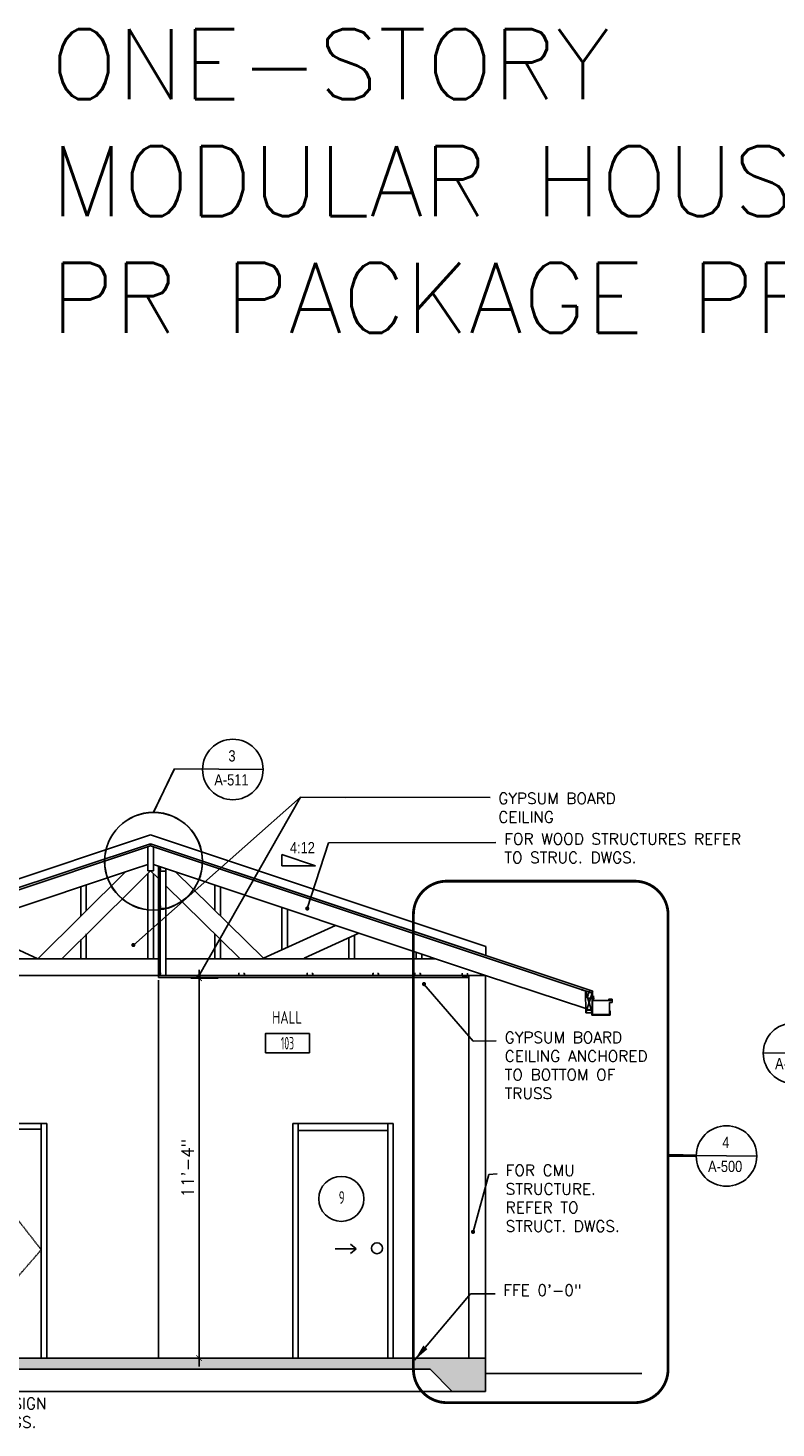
# Model space of a CAD drawing. Header units: inches. Extents: x -3803 to 30266, y -3756 to 4522.
# Tile 10 of 47: x 26676 to 26944, y 1336 to 1837. Entities that reach past the tile are written whole.
import ezdxf
from ezdxf.enums import TextEntityAlignment as Align

# ---------------------------------------------------------------- set-up
doc = ezdxf.new("R2010")
doc.units = ezdxf.units.IN
doc.header["$LTSCALE"] = 0.011
doc.header["$MEASUREMENT"] = 0
doc.header["$PDMODE"] = 1
doc.linetypes.add('DASHED', pattern=[0.75, 0.5, -0.25])
doc.layers.get('0').update_dxf_attribs({"linetype": 'CONTINUOUS'})
doc.layers.get('Defpoints').update_dxf_attribs({"linetype": 'CONTINUOUS'})
for name, color, linetype in [('a-door', 2, 'CONTINUOUS'), ('BLACK', 7, 'CONTINUOUS'), ('G-SYMB', 1, 'CONTINUOUS'), ('GREEN', 3, 'CONTINUOUS'), ('Hatch-ExisWalls', 123, 'CONTINUOUS'), ('RED', 1, 'CONTINUOUS'), ('roof', 8, 'DASHED'), ('TEXT', 2, 'CONTINUOUS')]:
    doc.layers.add(name, color=color, linetype=linetype)
doc.layers.add('DIM', color=4, linetype='CONTINUOUS', lineweight=13)
doc.styles.add('MED', font='archstyl.shx', dxfattribs={"width": 0.8, "height": 0.125})
doc.styles.add('ROMANS', font='romans.shx')
doc.styles.add('SMA', font='archstyl.shx', dxfattribs={"width": 0.8, "height": 0.0625})
doc.dimstyles.new('ANGEL', dxfattribs={"dimtxt": 4.375, "dimasz": 2, "dimexe": 3, "dimexo": 2, "dimgap": 1.5, "dimtad": 1, "dimdec": 0, "dimzin": 3, "dimdsep": 46, "dimlunit": 4, "dimtxsty": 'ROMANS', "dimblk": 'ARCHTICK', "dimcen": 0, "dimdle": 3, "dimclrd": 4, "dimclre": 4, "dimclrt": 2, "dimadec": 0, "dimazin": 0, "dimtfac": 1, "dimtdec": 0, "dimtmove": 1, "dimatfit": 3, "dimfxl": 1, "dimfrac": 2, "dimtolj": 1, "dimtzin": 0, "dimarcsym": 0})
doc.dimstyles.new('Copy of STANDARD', dxfattribs={"dimtxt": 8, "dimasz": 3, "dimexe": 3, "dimexo": 3, "dimgap": 3, "dimtad": 1, "dimrnd": 1, "dimzin": 3, "dimdsep": 46, "dimlunit": 4, "dimtxsty": 'Standard', "dimblk": 'ARCHTICK', "dimcen": 3, "dimdle": 3, "dimadec": 0, "dimazin": 0, "dimtfac": 1, "dimtix": 1, "dimtofl": 0, "dimtmove": 1, "dimatfit": 3, "dimfxl": 3, "dimtolj": 1, "dimtzin": 0, "dimlwd": -1, "dimlwe": -1, "dimarcsym": 0})

# ---------------------------------------------------------------- blocks, each defined once
blk = doc.blocks.new('_ArchTick')
at = {"color": 0, "linetype": 'ByBlock', "const_width": 0.15}
blk.add_lwpolyline([(-0.5, -0.5), (0.5, 0.5)], dxfattribs=at)
blk = doc.blocks.new('AINC-DOORID')
at = {"layer": 'G-SYMB'}
blk.add_circle((0, 0), 0.167, dxfattribs=at)
at = {"layer": 'G-SYMB', "color": 4, "linetype": 'Continuous', "style": 'SMA', "width": 0.75}
blk.add_attdef('DNUM', text='', height=0.0938, dxfattribs=at).set_placement((0.003, 0.01), align=Align.MIDDLE)
blk = doc.blocks.new('AINC-ROOMID')
at = {"layer": 'G-SYMB'}
blk.add_lwpolyline([(-0.247, -0.352), (0.253, -0.352), (0.253, -0.161), (-0.247, -0.161)], close=True, dxfattribs=at)
at = {"layer": 'G-SYMB', "color": 4, "linetype": 'Continuous', "style": 'MED', "oblique": -180, "text_generation_flag": 6}
for tag, p in [('%%UROOM-ID', (0, 0.209)), ('%%USPAN', (0, 0))]:
    blk.add_attdef(tag, text='', height=0.125, rotation=180, dxfattribs=at).set_placement(p, align=Align.MIDDLE)
at = {"layer": 'G-SYMB', "color": 4, "linetype": 'Continuous', "style": 'MED', "text_generation_flag": 6, "width": 0.75}
blk.add_attdef('R-NUM', text='', height=0.125, rotation=180, dxfattribs=at).set_placement((0.003, -0.256), align=Align.MIDDLE)
blk = doc.blocks.new('AMSfastener2')
at = {"layer": 'BLACK', "color": 1}
for p, q in [((0.69, 0.67), (0.69, 0.61)), ((1.07, 0.61), (0.69, 0.61)), ((0.86, 0.68), (0.71, 0.68)), ((0.97, 0.59), (0.79, 0.61)), ((0.79, 0.61), (0.83, 0.59)), ((0.79, 0.61), (0.97, 0.61)), ((0.79, 0.61), (0.97, 0.61)), ((0.79, 0.54), (0.83, 0.56)), ((0.97, 0.51), (0.79, 0.54)), ((0.79, 0.46), (0.83, 0.48)), ((0.97, 0.44), (0.79, 0.46)), ((0.79, 0.39), (0.83, 0.41)), ((0.97, 0.36), (0.79, 0.39)), ((0.79, 0.31), (0.83, 0.33)), ((0.97, 0.29), (0.79, 0.31)), ((0.79, 0.24), (0.83, 0.26)), ((0.97, 0.21), (0.79, 0.24)), ((0.97, 0.14), (0.79, 0.16)), ((0.79, 0.09), (0.83, 0.11)), ((0.97, 0.06), (0.79, 0.09)), ((0.97, 0.06), (0.79, 0.09)), ((0.79, 0.01), (0.83, 0.03)), ((0.79, 0.01), (0.83, 0.03)), ((0.97, -0.01), (0.79, 0.01)), ((0.97, -0.01), (0.79, 0.01)), ((0.83, 0.56), (0.83, 0.59)), ((0.83, 0.48), (0.83, 0.51)), ((0.83, 0.41), (0.83, 0.44)), ((0.83, 0.33), (0.83, 0.36)), ((0.83, 0.26), (0.83, 0.29)), ((0.83, 0.18), (0.83, 0.21)), ((0.83, 0.13), (0.83, 0.18)), ((0.83, 0.11), (0.83, 0.14)), ((0.83, 0.13), (0.83, 0.06)), ((0.83, 0.05), (0.83, 0.11)), ((0.83, 0.03), (0.83, 0.06)), ((0.83, 0.03), (0.83, 0.06)), ((0.83, 0.05), (0.83, -0.02)), ((0.86, 0.66), (0.86, 0.68)), ((0.86, 0.66), (0.9, 0.66)), ((1.05, 0.68), (0.9, 0.68)), ((0.9, 0.66), (0.9, 0.68)), ((0.92, 0.61), (0.97, 0.59)), ((0.92, 0.57), (0.97, 0.59)), ((0.92, 0.54), (0.92, 0.57)), ((0.92, 0.49), (0.97, 0.51)), ((0.92, 0.46), (0.92, 0.49)), ((0.92, 0.42), (0.97, 0.44)), ((0.92, 0.39), (0.92, 0.42)), ((0.92, 0.34), (0.97, 0.36)), ((0.92, 0.31), (0.92, 0.34)), ((0.92, 0.27), (0.97, 0.29)), ((0.92, 0.24), (0.92, 0.27)), ((0.92, 0.19), (0.97, 0.21)), ((0.92, 0.16), (0.92, 0.19)), ((0.92, 0.06), (0.92, 0.16)), ((0.92, 0.12), (0.97, 0.14)), ((0.92, 0.09), (0.92, 0.12)), ((0.92, -0.02), (0.92, 0.09)), ((0.92, 0.04), (0.97, 0.06)), ((0.92, 0.04), (0.97, 0.06)), ((0.92, 0.01), (0.92, 0.04)), ((0.92, 0.01), (0.92, 0.04)), ((1.07, 0.67), (1.07, 0.61)), ((0.79, -0.06), (0.83, -0.04)), ((0.97, -0.09), (0.79, -0.06)), ((0.79, -0.13), (0.83, -0.11)), ((0.97, -0.16), (0.79, -0.13)), ((0.79, -0.2), (0.83, -0.19)), ((0.97, -0.23), (0.79, -0.2)), ((0.79, -0.28), (0.83, -0.26)), ((0.97, -0.31), (0.79, -0.28)), ((0.97, -0.38), (0.79, -0.35)), ((0.79, -0.43), (0.83, -0.41)), ((0.97, -0.46), (0.79, -0.43)), ((0.97, -0.46), (0.79, -0.43)), ((0.79, -0.5), (0.83, -0.49)), ((0.79, -0.5), (0.83, -0.49)), ((0.97, -0.53), (0.79, -0.5)), ((0.97, -0.53), (0.79, -0.5)), ((0.79, -0.58), (0.83, -0.56)), ((0.97, -0.61), (0.79, -0.58)), ((0.79, -0.65), (0.83, -0.64)), ((0.97, -0.68), (0.79, -0.65)), ((0.79, -0.73), (0.83, -0.71)), ((0.97, -0.76), (0.79, -0.73)), ((0.79, -0.8), (0.83, -0.79)), ((0.97, -0.83), (0.79, -0.8)), ((0.97, -0.91), (0.79, -0.88)), ((0.79, -0.95), (0.83, -0.94)), ((0.97, -0.98), (0.79, -0.95)), ((0.97, -0.98), (0.79, -0.95)), ((0.79, -1.03), (0.83, -1.01)), ((0.79, -1.03), (0.83, -1.01)), ((0.97, -1.06), (0.79, -1.03)), ((0.97, -1.06), (0.79, -1.03)), ((0.79, -1.1), (0.83, -1.09)), ((0.97, -1.13), (0.79, -1.1)), ((0.83, -0.04), (0.83, -0.01)), ((0.83, -0.04), (0.83, -0.01)), ((0.83, -0.1), (0.83, -0.04)), ((0.83, -0.11), (0.83, -0.08)), ((0.83, -0.12), (0.83, -0.09)), ((0.83, -0.1), (0.83, -0.17)), ((0.83, -0.17), (0.83, -0.12)), ((0.83, -0.19), (0.83, -0.16)), ((0.83, -0.17), (0.83, -0.24)), ((0.83, -0.26), (0.83, -0.23)), ((0.83, -0.34), (0.83, -0.31)), ((0.83, -0.39), (0.83, -0.34)), ((0.83, -0.41), (0.83, -0.38)), ((0.83, -0.39), (0.83, -0.46)), ((0.83, -0.46), (0.83, -0.41)), ((0.83, -0.49), (0.83, -0.46)), ((0.83, -0.46), (0.83, -0.54)), ((0.83, -0.49), (0.83, -0.46)), ((0.83, -0.56), (0.83, -0.53)), ((0.83, -0.56), (0.83, -0.53)), ((0.83, -0.61), (0.83, -0.56)), ((0.83, -0.61), (0.83, -0.69)), ((0.83, -0.64), (0.83, -0.61)), ((0.83, -0.64), (0.83, -0.61)), ((0.83, -0.69), (0.83, -0.64)), ((0.83, -0.71), (0.83, -0.68)), ((0.83, -0.69), (0.83, -0.76)), ((0.83, -0.79), (0.83, -0.76)), ((0.83, -0.86), (0.83, -0.83)), ((0.83, -0.91), (0.83, -0.86)), ((0.83, -0.91), (0.83, -0.99)), ((0.83, -0.94), (0.83, -0.91)), ((0.83, -0.99), (0.83, -0.94)), ((0.83, -1.01), (0.83, -0.98)), ((0.83, -1.01), (0.83, -0.98)), ((0.83, -0.99), (0.83, -1.06)), ((0.83, -1.09), (0.83, -1.06)), ((0.83, -1.09), (0.83, -1.06)), ((0.83, -1.14), (0.83, -1.09)), ((0.83, -1.16), (0.83, -1.13)), ((0.83, -1.14), (0.83, -1.21)), ((0.83, -1.21), (0.83, -1.16)), ((0.83, -1.21), (0.83, -1.29)), ((0.83, -1.29), (0.88, -1.35)), ((0.92, -1.29), (0.88, -1.35)), ((0.92, -0.03), (0.97, -0.01)), ((0.92, -0.03), (0.97, -0.01)), ((0.92, -0.06), (0.92, -0.03)), ((0.92, -0.06), (0.92, -0.03)), ((0.92, -0.17), (0.92, -0.06)), ((0.92, -0.1), (0.97, -0.08)), ((0.92, -0.11), (0.97, -0.09)), ((0.92, -0.13), (0.92, -0.1)), ((0.92, -0.14), (0.92, -0.11)), ((0.92, -0.24), (0.92, -0.14)), ((0.92, -0.17), (0.97, -0.16)), ((0.92, -0.21), (0.92, -0.17)), ((0.92, -0.25), (0.97, -0.23)), ((0.92, -0.28), (0.92, -0.25)), ((0.92, -0.32), (0.97, -0.31)), ((0.92, -0.36), (0.92, -0.32)), ((0.92, -0.46), (0.92, -0.36)), ((0.92, -0.4), (0.97, -0.38)), ((0.92, -0.43), (0.92, -0.4)), ((0.92, -0.54), (0.92, -0.43)), ((0.92, -0.47), (0.97, -0.46)), ((0.92, -0.47), (0.97, -0.46)), ((0.92, -0.51), (0.92, -0.47)), ((0.92, -0.51), (0.92, -0.47)), ((0.92, -0.55), (0.97, -0.53)), ((0.92, -0.55), (0.97, -0.53)), ((0.92, -0.58), (0.92, -0.55)), ((0.92, -0.58), (0.92, -0.55)), ((0.92, -0.69), (0.92, -0.58)), ((0.92, -0.62), (0.97, -0.61)), ((0.92, -0.62), (0.97, -0.61)), ((0.92, -0.66), (0.92, -0.62)), ((0.92, -0.66), (0.92, -0.62)), ((0.92, -0.76), (0.92, -0.66)), ((0.92, -0.7), (0.97, -0.68)), ((0.92, -0.73), (0.92, -0.7)), ((0.92, -0.77), (0.97, -0.76)), ((0.92, -0.81), (0.92, -0.77)), ((0.92, -0.85), (0.97, -0.83)), ((0.92, -0.88), (0.92, -0.85)), ((0.92, -0.99), (0.92, -0.88)), ((0.92, -0.92), (0.97, -0.91)), ((0.92, -0.96), (0.92, -0.92)), ((0.92, -1.06), (0.92, -0.96)), ((0.92, -1), (0.97, -0.98)), ((0.92, -1), (0.97, -0.98)), ((0.92, -1.03), (0.92, -1)), ((0.92, -1.03), (0.92, -1)), ((0.92, -1.07), (0.97, -1.06)), ((0.92, -1.07), (0.97, -1.06)), ((0.92, -1.11), (0.92, -1.07)), ((0.92, -1.11), (0.92, -1.07)), ((0.92, -1.21), (0.92, -1.11)), ((0.92, -1.15), (0.97, -1.13)), ((0.92, -1.18), (0.92, -1.15)), ((0.92, -1.29), (0.92, -1.18))]:
    blk.add_line(p, q, dxfattribs=at)
for centre, start, end in [((0.71, 0.67), 90, 180), ((1.05, 0.67), 0, 90)]:
    blk.add_arc(centre, 0.015, start, end, dxfattribs=at)
blk = doc.blocks.new('AMSfastener3')
at = {"layer": 'BLACK', "color": 1}
for p, q in [((-0.06, 0.02), (-0.06, 0.01)), ((-0.06, 0.02), (0.06, 0.02)), ((-0.06, 0.01), (0.06, 0.01)), ((-0.05, 0.05), (0.05, 0.05)), ((-0.05, 0.05), (-0.05, 0.02)), ((-0.03, 0.05), (-0.03, 0.02)), ((0.03, -0.01), (-0.03, 0.01)), ((-0.02, 0), (-0.02, 0)), ((0.02, 0), (0.03, 0.01)), ((0.02, 0), (0.02, 0)), ((0.03, 0.05), (0.03, 0.02)), ((0.05, 0.05), (0.05, 0.02)), ((0.06, 0.02), (0.06, 0.01)), ((-0.04, -0.72), (-0.02, -0.71)), ((0.03, -0.73), (-0.04, -0.72)), ((-0.03, -0.01), (-0.02, 0)), ((0.03, -0.02), (-0.03, -0.01)), ((-0.03, -0.03), (-0.02, -0.02)), ((0.03, -0.04), (-0.03, -0.03)), ((-0.03, -0.05), (-0.02, -0.04)), ((0.03, -0.06), (-0.03, -0.05)), ((-0.03, -0.07), (-0.02, -0.06)), ((-0.03, -0.07), (-0.02, -0.06)), ((0.03, -0.08), (-0.03, -0.07)), ((-0.03, -0.09), (-0.02, -0.08)), ((0.03, -0.1), (-0.03, -0.09)), ((-0.03, -0.11), (-0.02, -0.1)), ((0.03, -0.12), (-0.03, -0.11)), ((-0.03, -0.12), (-0.02, -0.11)), ((-0.03, -0.12), (-0.02, -0.11)), ((0.03, -0.14), (-0.03, -0.12)), ((-0.03, -0.14), (-0.02, -0.13)), ((0.03, -0.16), (-0.03, -0.14)), ((-0.03, -0.16), (-0.02, -0.15)), ((0.03, -0.18), (-0.03, -0.16)), ((-0.03, -0.18), (-0.02, -0.17)), ((-0.03, -0.18), (-0.02, -0.17)), ((0.03, -0.19), (-0.03, -0.18)), ((-0.03, -0.2), (-0.02, -0.19)), ((0.03, -0.21), (-0.03, -0.2)), ((-0.03, -0.22), (-0.02, -0.21)), ((0.03, -0.23), (-0.03, -0.22)), ((-0.03, -0.24), (-0.02, -0.23)), ((-0.03, -0.24), (-0.02, -0.23)), ((0.03, -0.25), (-0.03, -0.24)), ((-0.03, -0.26), (-0.02, -0.25)), ((0.03, -0.27), (-0.03, -0.26)), ((-0.03, -0.28), (-0.02, -0.27)), ((0.03, -0.29), (-0.03, -0.28)), ((-0.03, -0.3), (-0.02, -0.29)), ((-0.03, -0.3), (-0.02, -0.29)), ((0.03, -0.31), (-0.03, -0.3)), ((-0.03, -0.31), (-0.02, -0.31)), ((0.03, -0.33), (-0.03, -0.31)), ((-0.03, -0.33), (-0.02, -0.33)), ((0.03, -0.35), (-0.03, -0.33)), ((-0.03, -0.35), (-0.02, -0.34)), ((-0.03, -0.35), (-0.02, -0.34)), ((0.03, -0.37), (-0.03, -0.35)), ((-0.03, -0.37), (-0.02, -0.36)), ((0.03, -0.39), (-0.03, -0.37)), ((-0.03, -0.39), (-0.02, -0.38)), ((0.03, -0.4), (-0.03, -0.39)), ((-0.03, -0.41), (-0.02, -0.4)), ((-0.03, -0.41), (-0.02, -0.4)), ((0.03, -0.42), (-0.03, -0.41)), ((-0.03, -0.43), (-0.02, -0.42)), ((0.03, -0.44), (-0.03, -0.43)), ((-0.03, -0.45), (-0.02, -0.44)), ((0.03, -0.46), (-0.03, -0.45)), ((-0.03, -0.47), (-0.02, -0.46)), ((-0.03, -0.47), (-0.02, -0.46)), ((0.03, -0.48), (-0.03, -0.47)), ((-0.03, -0.49), (-0.02, -0.48)), ((0.03, -0.5), (-0.03, -0.49)), ((-0.03, -0.51), (-0.02, -0.5)), ((0.03, -0.52), (-0.03, -0.51)), ((-0.03, -0.52), (-0.02, -0.51)), ((-0.03, -0.52), (-0.02, -0.51)), ((0.03, -0.54), (-0.03, -0.52)), ((-0.03, -0.54), (-0.02, -0.53)), ((0.03, -0.56), (-0.03, -0.54)), ((-0.03, -0.56), (-0.02, -0.55)), ((0.03, -0.58), (-0.03, -0.56)), ((-0.03, -0.58), (-0.02, -0.57)), ((-0.03, -0.58), (-0.02, -0.57)), ((0.03, -0.59), (-0.03, -0.58)), ((-0.03, -0.6), (-0.02, -0.59)), ((0.03, -0.61), (-0.03, -0.6)), ((-0.03, -0.62), (-0.02, -0.61)), ((0.03, -0.63), (-0.03, -0.62)), ((-0.03, -0.64), (-0.02, -0.63)), ((-0.03, -0.64), (-0.02, -0.63)), ((0.03, -0.65), (-0.03, -0.64)), ((-0.03, -0.66), (-0.02, -0.65)), ((0.03, -0.67), (-0.03, -0.66)), ((-0.03, -0.68), (-0.02, -0.67)), ((0.03, -0.69), (-0.03, -0.68)), ((-0.03, -0.7), (-0.02, -0.69)), ((0.03, -0.71), (-0.03, -0.7)), ((-0.02, -0.02), (-0.02, -0.02)), ((-0.02, -0.04), (-0.02, -0.03)), ((-0.02, -0.06), (-0.02, -0.05)), ((-0.02, -0.08), (-0.02, -0.07)), ((-0.02, -0.09), (-0.02, -0.09)), ((-0.02, -0.11), (-0.02, -0.11)), ((-0.02, -0.13), (-0.02, -0.13)), ((-0.02, -0.15), (-0.02, -0.15)), ((-0.02, -0.17), (-0.02, -0.17)), ((-0.02, -0.19), (-0.02, -0.19)), ((-0.02, -0.21), (-0.02, -0.2)), ((-0.02, -0.23), (-0.02, -0.22)), ((-0.02, -0.25), (-0.02, -0.24)), ((-0.02, -0.27), (-0.02, -0.26)), ((-0.02, -0.29), (-0.02, -0.28)), ((-0.02, -0.31), (-0.02, -0.3)), ((-0.02, -0.32), (-0.02, -0.32)), ((-0.02, -0.34), (-0.02, -0.34)), ((-0.02, -0.36), (-0.02, -0.36)), ((-0.02, -0.38), (-0.02, -0.38)), ((-0.02, -0.4), (-0.02, -0.4)), ((-0.02, -0.42), (-0.02, -0.42)), ((-0.02, -0.44), (-0.02, -0.43)), ((-0.02, -0.46), (-0.02, -0.45)), ((-0.02, -0.48), (-0.02, -0.47)), ((-0.02, -0.49), (-0.02, -0.49)), ((-0.02, -0.51), (-0.02, -0.51)), ((-0.02, -0.53), (-0.02, -0.53)), ((-0.02, -0.55), (-0.02, -0.55)), ((-0.02, -0.57), (-0.02, -0.57)), ((-0.02, -0.59), (-0.02, -0.59)), ((-0.02, -0.61), (-0.02, -0.6)), ((-0.02, -0.63), (-0.02, -0.62)), ((-0.02, -0.65), (-0.02, -0.64)), ((-0.02, -0.67), (-0.02, -0.66)), ((-0.02, -0.71), (-0.02, -0.7)), ((-0.02, -0.73), (-0.02, -0.72)), ((-0.02, -0.73), (-0.02, -0.78)), ((0, -0.79), (-0.02, -0.78)), ((0, -0.79), (0.01, -0.78)), ((0.01, -0.72), (0.03, -0.71)), ((0.01, -0.73), (0.01, -0.72)), ((0.01, -0.74), (0.03, -0.73)), ((0.01, -0.74), (0.01, -0.78)), ((0.02, -0.02), (0.03, -0.01)), ((0.02, -0.03), (0.03, -0.02)), ((0.02, -0.02), (0.02, -0.02)), ((0.02, -0.04), (0.02, -0.03)), ((0.02, -0.05), (0.03, -0.04)), ((0.02, -0.06), (0.02, -0.05)), ((0.02, -0.07), (0.03, -0.06)), ((0.02, -0.08), (0.02, -0.07)), ((0.02, -0.09), (0.03, -0.08)), ((0.02, -0.1), (0.02, -0.09)), ((0.02, -0.11), (0.03, -0.1)), ((0.02, -0.12), (0.02, -0.11)), ((0.02, -0.13), (0.03, -0.12)), ((0.02, -0.13), (0.02, -0.13)), ((0.02, -0.15), (0.03, -0.14)), ((0.02, -0.15), (0.02, -0.15)), ((0.02, -0.17), (0.03, -0.16)), ((0.02, -0.17), (0.02, -0.17)), ((0.02, -0.19), (0.03, -0.18)), ((0.02, -0.19), (0.02, -0.19)), ((0.02, -0.2), (0.03, -0.19)), ((0.02, -0.21), (0.02, -0.2)), ((0.02, -0.22), (0.03, -0.21)), ((0.02, -0.23), (0.02, -0.22)), ((0.02, -0.24), (0.03, -0.23)), ((0.02, -0.25), (0.02, -0.24)), ((0.02, -0.26), (0.03, -0.25)), ((0.02, -0.27), (0.02, -0.26)), ((0.02, -0.28), (0.03, -0.27)), ((0.02, -0.29), (0.02, -0.28)), ((0.02, -0.3), (0.03, -0.29)), ((0.02, -0.31), (0.02, -0.3)), ((0.02, -0.32), (0.03, -0.31)), ((0.02, -0.32), (0.02, -0.32)), ((0.02, -0.34), (0.03, -0.33)), ((0.02, -0.34), (0.02, -0.34)), ((0.02, -0.36), (0.03, -0.35)), ((0.02, -0.36), (0.02, -0.36)), ((0.02, -0.38), (0.02, -0.37)), ((0.02, -0.37), (0.03, -0.37)), ((0.02, -0.39), (0.03, -0.39)), ((0.02, -0.4), (0.02, -0.39)), ((0.02, -0.41), (0.03, -0.4)), ((0.02, -0.42), (0.02, -0.41)), ((0.02, -0.43), (0.03, -0.42)), ((0.02, -0.44), (0.02, -0.43)), ((0.02, -0.45), (0.03, -0.44)), ((0.02, -0.46), (0.02, -0.45)), ((0.02, -0.47), (0.03, -0.46)), ((0.02, -0.48), (0.02, -0.47)), ((0.02, -0.49), (0.03, -0.48)), ((0.02, -0.5), (0.02, -0.49)), ((0.02, -0.51), (0.03, -0.5)), ((0.02, -0.52), (0.02, -0.51)), ((0.02, -0.53), (0.03, -0.52)), ((0.02, -0.53), (0.02, -0.53)), ((0.02, -0.55), (0.03, -0.54)), ((0.02, -0.55), (0.02, -0.55)), ((0.02, -0.57), (0.03, -0.56)), ((0.02, -0.57), (0.02, -0.57)), ((0.02, -0.59), (0.03, -0.58)), ((0.02, -0.59), (0.02, -0.59)), ((0.02, -0.6), (0.03, -0.59)), ((0.02, -0.61), (0.02, -0.6)), ((0.02, -0.62), (0.03, -0.61)), ((0.02, -0.63), (0.02, -0.62)), ((0.02, -0.64), (0.03, -0.63)), ((0.02, -0.65), (0.02, -0.64)), ((0.02, -0.66), (0.03, -0.65)), ((0.02, -0.67), (0.02, -0.66)), ((0.02, -0.68), (0.03, -0.67)), ((0.02, -0.7), (0.03, -0.69)), ((0.02, -0.71), (0.02, -0.7)), ((0.02, -0.71), (0.02, -0.7))]:
    blk.add_line(p, q, dxfattribs=at)
blk.add_arc((-0.08, -0.78), 0.076, 357.3967, 37.2286, dxfattribs=at)
blk = doc.blocks.new('*D328')
at = {"layer": 'Defpoints', "color": 0, "ltscale": 10, "transparency": 16777216}
for p in [(158.38, 136), (167.38, 0), (149.51, 0)]:
    blk.add_point(p, dxfattribs=at)
at = {"layer": 'DIM', "color": 4, "lineweight": -2, "ltscale": 10, "transparency": 16777216}
for p, q in [((156.38, 136), (146.51, 136)), ((149.51, 139), (149.51, -3)), ((165.38, 0), (146.51, 0))]:
    blk.add_line(p, q, dxfattribs=at)
at = {"layer": 'DIM', "color": 4, "lineweight": -2, "ltscale": 10, "transparency": 16777216, "xscale": 2, "yscale": 2, "zscale": 2}
for p, rotation in [((149.51, 136), 90), ((149.51, 0), 270)]:
    blk.add_blockref('_ArchTick', p, dxfattribs=dict(at, rotation=rotation))
at = {"layer": 'DIM', "color": 2, "ltscale": 10, "transparency": 16777216, "insert": (145.41, 68), "char_height": 4.375, "attachment_point": 5, "rotation": 90, "style": 'ROMANS'}
blk.add_mtext('\\A1;11\'-4"', dxfattribs=at)
blk = doc.blocks.new('SECTION BB')
at = {"color": 1, "ltscale": 10}
blk.add_line((-47.99, 108.88), (-26.32, 108.75), dxfattribs=at)
blk.add_circle((-37.15, 108.75), 10.83, dxfattribs=at)
at = {"layer": 'TEXT', "color": 2, "insert": (-43.77, 107.03), "char_height": 4.0007, "width": 137.2543, "attachment_point": 1}
blk.add_mtext('{\\fTechnic|b0|i0|c2|p2;A-500}', dxfattribs=at)
blk = doc.blocks.new('SECTION B')
at = {"layer": 'Hatch-ExisWalls'}
h = blk.add_hatch(color=0, dxfattribs=at)
h.dxf.hatch_style = 1
h.paths.add_polyline_path([(19.87, -4), (33.93, -4), (232.13, -4), (240, -12), (252, -12), (252, 0), (218.07, 0), (210, 0), (0, 0), (0, -12), (12, -12)])
at = {"color": 1, "ltscale": 10}
for p, q in [((133.2, 195.37), (140.6, 210.91)), ((133.25, 195.42), (140.66, 210.96)), ((140.66, 210.96), (172.41, 210.77)), ((0, 143.28), (132.15, 187.33)), ((252.15, 147.33), (132.15, 187.33)), ((179.15, 176.32), (179.15, 180.32)), ((191.15, 176.32), (179.15, 180.32)), ((179.15, 176.32), (191.15, 176.32)), ((131.15, 173.51), (131.15, 143)), ((133.15, 173.52), (133.15, 143)), ((107.15, 168.7), (107.15, 158.33)), ((109.15, 169.37), (109.15, 160.3)), ((155.15, 169.37), (155.15, 160.3)), ((157.15, 168.7), (157.15, 158.33)), ((179.15, 161.35), (179.15, 146.17)), ((181.15, 160.68), (181.15, 147.08)), ((109.15, 151.88), (109.15, 143)), ((155.15, 151.88), (155.15, 143)), ((203.13, 150.57), (203.13, 143)), ((205.13, 151.49), (205.13, 143)), ((107.15, 149.91), (107.15, 143)), ((157.15, 149.91), (157.15, 143)), ((252.15, 147.33), (252.15, 144.17)), ((227.15, 145.3), (227.15, 143.01)), ((229.15, 144.64), (229.15, 143.01)), ((290.2, 123.6), (287.81, 131.5)), ((290.2, 123.6), (287.81, 131.5)), ((290.2, 123.6), (287.81, 131.5)), ((290.2, 130.7), (287.87, 123.6)), ((290.2, 130.7), (287.87, 123.6)), ((290.2, 130.7), (287.87, 123.6)), ((327.39, 72.49), (349.06, 72.36))]:
    blk.add_line(p, q, dxfattribs=at)
at = {"color": 5, "ltscale": 10}
for p, q in [((-26.13, 131.41), (132.15, 184.17)), ((0.15, 139.38), (132.15, 183.38)), ((251.2, 144.49), (132.15, 184.17)), ((132.15, 183.38), (132.15, 184.17)), ((290.44, 131.41), (132.15, 184.17)), ((250.97, 143.78), (132.15, 183.38)), ((290.2, 130.7), (250.97, 143.78)), ((246, 0), (246, 137)), ((246, 137), (252, 137)), ((252, 0), (252, 137)), ((287.87, 123.6), (287.81, 131.5)), ((287.87, 123.6), (287.81, 131.5)), ((287.87, 123.6), (287.81, 131.5)), ((290.2, 130.7), (290.44, 131.41)), ((290.2, 130.7), (290.44, 131.41)), ((290.2, 130.7), (290.44, 131.41)), ((290.2, 130.7), (290.44, 131.41)), ((290.2, 130.7), (290.2, 123.6)), ((290.2, 130.7), (290.2, 123.6)), ((290.2, 130.7), (290.2, 123.6)), ((290.2, 123.6), (287.87, 123.6)), ((290.2, 123.6), (287.87, 123.6)), ((290.2, 123.6), (287.87, 123.6)), ((0, 0), (252, 0)), ((19.87, -4), (232.13, -4)), ((252, 0), (218.07, 0)), ((232.13, -4), (218.07, -4)), ((240, -12), (232.13, -4)), ((252, 0), (252, -12)), ((12, -12), (240, -12)), ((252, -12), (240, -12))]:
    blk.add_line(p, q, dxfattribs=at)
at = {"color": 3, "ltscale": 10}
for p, q in [((131.15, 183.05), (131.15, 174.5)), ((133.15, 183.05), (133.15, 174.5)), ((126, 175.01), (131.15, 176.72)), ((252, 137), (133.15, 176.72)), ((11.98, 137), (126, 175.01)), ((123.2, 174.07), (91.84, 143)), ((132.15, 174.5), (126, 168.4)), ((131.15, 174.5), (133.15, 174.5)), ((132.15, 174.5), (135, 171.7)), ((141.11, 174.1), (172.59, 143.15)), ((126, 168.4), (100.36, 143)), ((137.62, 169.12), (164.06, 143.12)), ((91.84, 143), (65.67, 154.9)), ((172.59, 143.15), (198.29, 154.95)), ((187.09, 143.21), (206.61, 152.17)), ((29.98, 143), (135, 143)), ((137.62, 143.01), (234.03, 143.01)), ((6, 137), (135, 137)), ((137.62, 137.01), (251.98, 137.01)), ((287.86, 125.18), (251.98, 137.01))]:
    blk.add_line(p, q, dxfattribs=at)
at = {"color": 2, "ltscale": 10}
for p, q in [((135, 136.28), (135, 176.11)), ((135.62, 137), (135.62, 175.9)), ((135.62, 175.05), (135.92, 175.05)), ((135.62, 174.32), (137.62, 174.32)), ((137.33, 175.05), (137.62, 175.05)), ((137.62, 137), (137.62, 175.23))]:
    blk.add_line(p, q, dxfattribs=at)
at = {"color": 4, "ltscale": 10}
for p, q in [((135, 135.28), (135, 0)), ((183, 0), (183, 84)), ((183, 84), (219, 84)), ((219, 0), (219, 84))]:
    blk.add_line(p, q, dxfattribs=at)
at = {"ltscale": 10}
blk.add_line((252, -5.56), (252, -5.56), dxfattribs=at)
at = {"color": 6, "ltscale": 10}
blk.add_line((252, -5.56), (307.87, -5.56), dxfattribs=at)
at = {"color": 1, "linetype": 'DASHED', "ltscale": 10, "const_width": 1}
blk.add_lwpolyline([(238.19, 170.78), (305.3, 170.78, -0.414214), (317.3, 158.78), (317.3, -3.96, -0.414214), (305.3, -15.96), (238.19, -15.96, -0.414214), (226.19, -3.96), (226.19, 158.78, -0.414214)], format="xyb", close=True, dxfattribs=at)
at = {"ltscale": 10}
for points in [[(135.92, 161.76), (135.62, 161.76), (135.62, 161.03), (137.62, 161.03), (137.62, 161.76), (137.33, 161.76)], [(135.92, 137.73), (135.62, 137.73), (135.62, 137), (137.62, 137), (137.62, 137.73), (137.33, 137.73)], [(164, 137.73), (163.71, 137.73), (163.71, 137), (165.71, 137), (165.71, 137.73), (165.41, 137.73)], [(188.47, 137.73), (188.18, 137.73), (188.18, 137), (190.18, 137), (190.18, 137.73), (189.88, 137.73)], [(211.98, 137.73), (211.69, 137.73), (211.69, 137), (213.69, 137), (213.69, 137.73), (213.39, 137.73)], [(227, 137.73), (226.71, 137.73), (226.71, 137), (228.71, 137), (228.71, 137.73), (228.41, 137.73)], [(243.89, 137.64), (243.59, 137.64), (243.59, 136.92), (245.59, 136.92), (245.59, 137.64), (245.3, 137.64)]]:
    blk.add_lwpolyline(points, dxfattribs=at)
at = {"color": 2, "ltscale": 10}
for points in [[(135, 137), (246, 137)], [(246, 136.28), (135, 136.28)]]:
    blk.add_lwpolyline(points, dxfattribs=at)
at = {"color": 1, "linetype": 'DASHED', "ltscale": 10, "const_width": 1}
blk.add_lwpolyline([(317.3, 72.55), (327.39, 72.49)], dxfattribs=at)
at = {"color": 1, "ltscale": 10}
for centre, radius in [((161.58, 210.77), 10.83), ((133.2, 177.87), 17.5), ((133.25, 177.92), 17.5), ((338.22, 72.36), 10.83)]:
    blk.add_circle(centre, radius, dxfattribs=at)
at = {"layer": 'a-door', "color": 2, "linetype": 'Continuous', "lineweight": -3}
for p, q in [((23.79, 84), (95.03, 84)), ((25.8, 82), (93.03, 82)), ((93.03, 84), (93.03, 0)), ((95.03, 84), (95.03, 0)), ((185, 0), (185, 84)), ((185, 81.53), (217, 81.53)), ((217, 0), (217, 84))]:
    blk.add_line(p, q, dxfattribs=at)
blk.add_circle((213.16, 39.33), 1.96, dxfattribs=at)
at = {"layer": 'BLACK'}
for p, q in [((290.31, 130.73), (286.38, 131.86)), ((286.8, 131.85), (286.41, 131.97)), ((290.31, 122.99), (290.31, 130.73)), ((296.17, 128.48), (297.26, 128.48)), ((296.87, 128.23), (296.17, 128.23)), ((296.33, 127.27), (296.33, 122.99)), ((297.26, 127.27), (296.33, 127.27)), ((297.26, 128.48), (297.26, 127.27)), ((296.33, 122.99), (290.31, 122.99))]:
    blk.add_line(p, q, dxfattribs=at)
for centre, radius, start, end in [((286.39, 131.91), 0.0523, 73.5451, 253.5451), ((296.17, 128.35), 0.128, 89.6784, 270.3216)]:
    blk.add_arc(centre, radius, start, end, dxfattribs=at)
at = {"layer": 'DIM', "color": 4, "ltscale": 10}
for p, q in [((243, 137), (232.8, 137)), ((243, 0), (232.8, 0))]:
    blk.add_line(p, q, dxfattribs=at)
at = {"layer": 'GREEN'}
for p, q in [((290.59, 129.68), (290.59, 128.09)), ((296.88, 128.09), (290.59, 128.09)), ((296.26, 128.36), (296.88, 128.36)), ((290.02, 122.75), (290.02, 125.02)), ((296.54, 122.75), (290.02, 122.75)), ((296.54, 124.37), (296.54, 122.75))]:
    blk.add_line(p, q, dxfattribs=at)
blk.add_arc((296.89, 128.22), 0.134, 267.4385, 92.5615, dxfattribs=at)
at = {"layer": 'roof', "ltscale": 53}
for p, q in [((93.03, 38.78), (59.41, 82)), ((59.41, 0), (93.03, 38.78))]:
    blk.add_line(p, q, dxfattribs=at)
at = {"layer": 'TEXT', "color": 9, "ltscale": 10}
for p, q in [((205.75, 39.12), (203.7, 40.84)), ((198.22, 39.12), (205.75, 39.12)), ((205.75, 39.12), (203.7, 37.4))]:
    blk.add_line(p, q, dxfattribs=at)
ref = blk.add_blockref('AINC-ROOMID', (181.02, 121.99), dxfattribs=dict(xscale=31.40809428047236, yscale=35.94597718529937, zscale=31.40809428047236))
ref.add_attrib('%%USPAN', 'HALL', dxfattribs={"layer": 'G-SYMB', "color": 4, "linetype": 'Continuous', "height": 4.493, "rotation": 180, "style": 'MED', "text_generation_flag": 6, "width": 0.873758}).set_placement((181.02, 121.99), align=Align.MIDDLE)
ref.add_attrib('R-NUM', '103', dxfattribs={"layer": 'G-SYMB', "color": 4, "linetype": 'Continuous', "height": 4.493, "rotation": 180, "style": 'MED', "text_generation_flag": 6, "width": 0.655319}).set_placement((181.12, 112.77), align=Align.MIDDLE)
at = {"xscale": 48.29248555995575, "yscale": 48.29248555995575, "zscale": 48.29248555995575}
blk.add_blockref('AINC-DOORID', (200.39, 57.01), dxfattribs=at).add_auto_attribs({'DNUM': '9'})
at = {"layer": 'RED', "xscale": -2.749999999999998, "yscale": 2.749999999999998, "zscale": 2.749999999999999, "rotation": 341.415678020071}
blk.add_blockref('AMSfastener3', (289.03, 131.11), dxfattribs=at)
at = {"layer": 'RED', "xscale": -1, "rotation": 270}
for p in [(290.02, 127.92), (289.62, 123.74)]:
    blk.add_blockref('AMSfastener2', p, dxfattribs=at)
at = {"layer": 'TEXT', "color": 2, "char_height": 4.0007, "width": 137.2543}
for s, insert, attachment_point in [('{\\fTechnic|b0|i0|c2|p2;A-511}', (154.97, 209.05), 1), ('{\\Fromans|c0;GYPSUM BOARD\\PCEILING}', (256.56, 202.41), 1), ('{\\Fromans|c0;FOR WOOD STRUCTURES REFER\\PTO STRUC. DWGS.}', (258.7, 187.89), 1), ('{\\fTechnic|b0|i0|c2|p2;4:12}', (190.94, 184.77), 3), ('{\\Fromans|c0;GYPSUM BOARD\\PCEILING ANCHORED\\PTO BOTTOM OF\\PTRUSS}', (258.85, 116.81), 1), ('{\\fTechnic|b0|i0|c2|p2;4}', (336.71, 79.28), 1), ('{\\fTechnic|b0|i0|c2|p2;A-500}', (331.61, 70.64), 1), ('{\\Fromans|c0;FFE 0\'-0"}', (258.39, 26.3), 1), ('{\\Fromans|c0;FOR FOOTING DESIGN\\PSEE STRUCT. DWGS.}', (37.83, -14.29), 1)]:
    blk.add_mtext(s, dxfattribs=dict(at, insert=insert, attachment_point=attachment_point))
at = {"layer": 'DIM', "ltscale": 10}
dim = blk.add_linear_dim(base=(149.51, 0), p1=(158.38, 136), p2=(167.38, 0), angle=90, dimstyle='ANGEL', dxfattribs=at)
dim.commit()
dim.dimension.update_dxf_attribs({"geometry": '*D328', "text_midpoint": (145.41, 68)})
at = {"layer": 'TEXT', "color": 9, "ltscale": 10, "annotation_type": 0, "has_hookline": 1, "hookline_direction": 0}
for points, override, text_width in [([(126, 147.91), (185.77, 200.84), (253.65, 200.7)], {"dimasz": 6, "dimtad": 0, "dimldrblk": 'DotSmall'}, 46.48), ([(188.21, 160.98), (195.82, 184.52), (255.7, 184.64)], {"dimasz": 6, "dimtad": 0, "dimldrblk": 'DotSmall'}, 95.64), ([(229.98, 133.92), (247.57, 113.44), (255.85, 113.57)], {"dimasz": 6, "dimtad": 0, "dimldrblk": 'DotSmall'}, 56.58), ([(226.62, -0.75), (246.58, 23.06), (255.39, 23.05)], {"dimasz": 6, "dimtad": 0}, 30.48)]:
    blk.add_leader(points, dimstyle='Copy of STANDARD', override=override, dxfattribs=dict(at, text_width=text_width))
at = {"layer": 'TEXT', "color": 9, "ltscale": 10}
for points in [[(149.32, 136.65), (185.77, 200.84), (202.05, 200.7)], [(247.53, 45.2), (253.19, 65.69), (256.21, 65.98)]]:
    blk.add_leader(points, dimstyle='Copy of STANDARD', override={"dimasz": 6, "dimtad": 0, "dimldrblk": 'DotSmall'}, dxfattribs=at)

msp = doc.modelspace()

# ---------------------------------------------------------------- block references
for name, p in [('SECTION B', (26588.1828968, 1360.9012319)), ('SECTION BB', (26987.5352262, 1361.3150576))]:
    msp.add_blockref(name, p)

# ---------------------------------------------------------------- texts
at = {"layer": 'TEXT', "color": 2, "attachment_point": 1}
for s, insert, char_height, width in [('{\\Fromans|c0;ONE-STORY \\PMODULAR HOUSE PROTOTYPE 2\\PPR PACKAGE PROJECT}', (26684.7072439, 1836.7227473), 25.0885095, 860.727240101), ('{\\fTechnic|b0|i0|c2|p2;3}', (26748.1885087, 1578.5362672), 4.000692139, 137.254255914), ('{\\Fromans|c0;FOR CMU\\PSTRUCTURE.\\PREFER TO\\PSTRUCT. DWGS.}', (26847.3906819, 1430.13272), 4.000692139, 137.254255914)]:
    msp.add_mtext(s, dxfattribs=dict(at, insert=insert, char_height=char_height, width=width))

doc.saveas('drawing.dxf')
